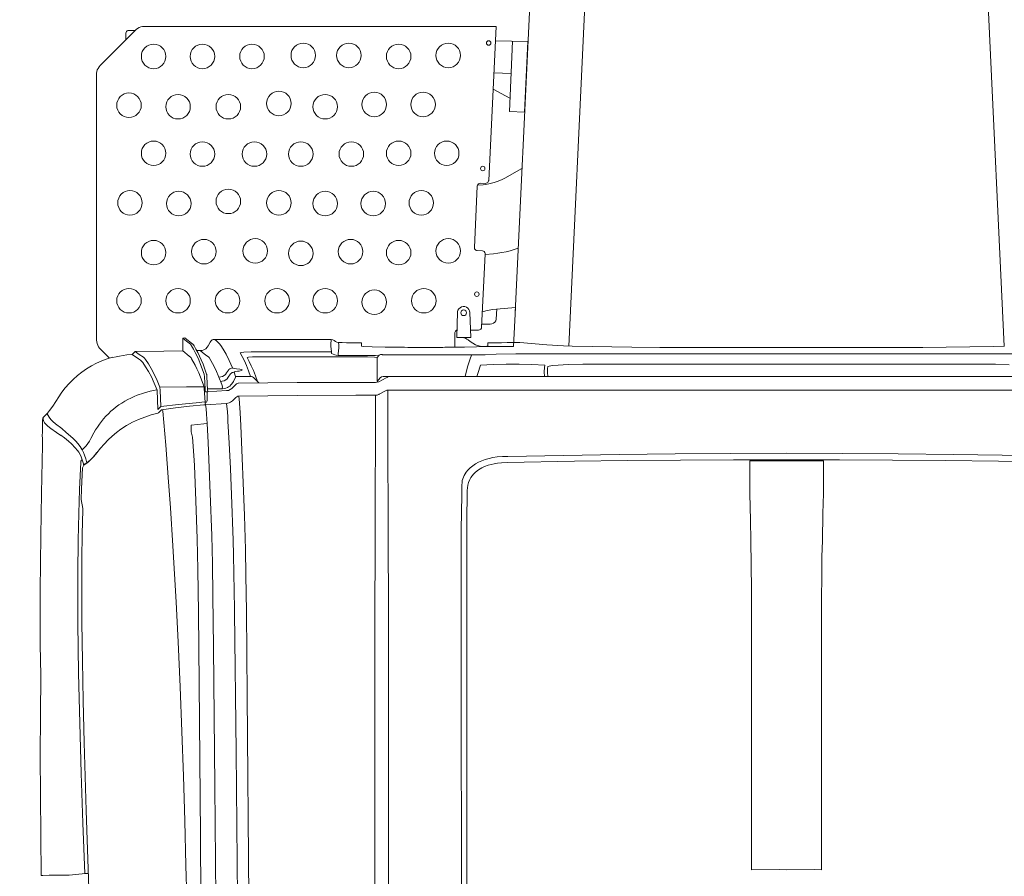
# Model space of a CAD drawing. Header units: millimetres. Extents: x 2204655785 to 2205143108, y 485765510 to 486291538.
# Tile 12 of 156: x 2204912036 to 2204913721, y 486131664 to 486133131. Entities that reach past the tile are written whole.
import ezdxf
from ezdxf.enums import TextEntityAlignment as Align
from ezdxf.lldxf.tags import DXFTag

# ---------------------------------------------------------------- set-up
doc = ezdxf.new("R2010")
doc.units = ezdxf.units.MM
doc.linetypes.add('НЕВИДИМАЯX2', pattern=[19.05, 12.7, -6.35])
for name, color, linetype in [('206ППР Панелевоз', 7, 'Continuous'), ('ППР_Опасная зона от крана', 1, 'Continuous'), ('ППР_Разрез', 5, 'Continuous'), ('ППР_Стрела', 7, 'Continuous')]:
    doc.layers.add(name, color=color, linetype=linetype)
doc.styles.add('ППРк_М1-1', font='GOST_Common Italic.ttf', dxfattribs={"height": 800})
doc.styles.add('ППРк_М1-1кран', font='GOST_Common Italic.ttf', dxfattribs={"width": 0.8, "height": 600})
tags = doc.linetypes.add('опасная зона_Кран', pattern='A,30,-8,4,-8,30,-8,4,-8,30,-8,4,[230,Bbox.shx,S=2.5,R=0,X=0,Y=-10],-6', length=148).pattern_tags.tags
tags[24] = DXFTag(74, 5)

# ---------------------------------------------------------------- blocks, each defined once
blk = doc.blocks.new('*U443')
at = {"layer": 'ППР_Опасная зона от крана', "linetype": 'опасная зона_Кран', "lineweight": 80, "ltscale": 100}
blk.add_arc((23215, 0), 50270, 270, 90, dxfattribs=at)
at = {"layer": 'ППР_Стрела', "linetype": 'НЕВИДИМАЯX2', "lineweight": 50, "ltscale": 100}
blk.add_arc((23215, 0), 38700, 270, 90, dxfattribs=at)
at = {"layer": 'ППР_Стрела', "linetype": 'Continuous', "lineweight": 100}
blk.add_arc((23215, 0), 30700, 270, 90, dxfattribs=at)
at = {"style": 'ППРк_М1-1', "width": 0.8}
for tag, p, height, flags in [('ОПАСНАЯ_ЗОНА', (25480.86, 21929.55), 800, 1), ('ОТЛЕТ_ГРУЗА', (25413.72, 20678.22), 800, 1), ('Кол-во_элементов', (2695.66, -1978.25), 1200, 8)]:
    blk.add_attdef(tag, p, '', height=height, dxfattribs=dict(at, flags=flags))
at = {"style": 'ППРк_М1-1', "width": 0.8, "flags": 8}
blk.add_attdef('МАРКА_КРАНА', text='', height=1200, dxfattribs=at).set_placement((8837.5, 818.17), align=Align.CENTER)
blk.add_attdef('ВЫСОТА', text='', height=1200, dxfattribs=at).set_placement((9134.89, -8454.02), align=Align.MIDDLE_CENTER)
at = {"layer": 'Defpoints', "style": 'ППРк_М1-1', "width": 0.8, "flags": 1}
for tag, p in [('МАКСИМАЛЬНАЯ_ДЛИНА_ГРУЗА', (25470.43, 19233.22)), ('ШИРИНА_ГРУЗА', (25397.01, 17803.51))]:
    blk.add_attdef(tag, p, '', height=800, dxfattribs=at)
at = {"layer": 'ППР_Разрез', "style": 'ППРк_М1-1кран', "width": 0.8, "flags": 8}
for tag, p in [('РАЗРЕЗ2', (-1027.85, 55181.17)), ('РАЗРЕЗ', (-1731.87, -54129.29))]:
    blk.add_attdef(tag, p, '', height=800, dxfattribs=at)
at = {"layer": 'ППР_Стрела', "style": 'ППРк_М1-1кран', "width": 0.8, "flags": 8}
for tag, p in [('ВЫСОТА_КРЮКА_ГОРИЗ', (-19652.89, 21607.87)), ('ГАБАРИТ_СТРЕЛЫ', (-25019.84, 21408.72)), ('ВЫСОТА_КРЮКА_НАКЛ', (-20393.31, 20761.66)), ('ВЫЛЕТ', (-16616.63, 14016.8))]:
    blk.add_attdef(tag, p, '', height=800, rotation=317, dxfattribs=at)
blk = doc.blocks.new('*U53')
at = {"layer": '206ППР Панелевоз', "lineweight": 5}
for p, q in [((9198.7, -678.8), (9198.7, 686.3)), ((9221.8, -678.8), (9221.8, 686.3)), ((9331.9, 290.2), (9335.2, 481.1)), ((9345.8, 481.3), (9343.6, 366.8)), ((9159.7, 429.2), (9159.7, -421.8)), ((9146.5, 376.5), (7814.6, 313.5)), ((9146.9, 357.5), (9146.5, 376.6)), ((9177.5, 361.2), (9178.3, 384.9)), ((9148.6, 237.1), (9146.9, 357.5)), ((9177.2, 334.5), (9177.5, 361.2)), ((9343.6, 366.8), (9342.3, 276)), ((9177.2, -327), (9177.2, 334.5)), ((9330.8, 194.7), (9331.9, 290.2)), ((9342.3, 276), (9341.5, 185.3)), ((9148.8, 187.4), (9148.6, 237.1)), ((9148.7, -213.3), (9148.8, 187.4)), ((9330.1, 99.2), (9330.8, 194.7)), ((9341.5, 185.3), (9341.1, 94.5)), ((9329.9, 3.7), (9330.1, 99.2)), ((9341.1, 94.5), (9341.1, -87)), ((9398.6, 66.7), (9342.7, 66.7)), ((9342.7, 66.7), (9342.7, -59.3)), ((9432.9, 66), (9398.6, 66.7)), ((9479.4, 65.2), (9432.9, 66)), ((9507.3, 64.4), (9479.4, 65.2)), ((9534.8, 64), (9507.3, 64.4)), ((9584.8, 63.8), (9534.8, 64)), ((10031.6, 63.8), (9584.8, 63.8)), ((10043, 63.8), (10031.6, 63.8)), ((10031.6, 63.8), (10031.6, 63.8)), ((10042.9, 51.8), (10043, 63.8)), ((10043, 3.7), (10042.9, 51.8)), ((9330.1, -91.7), (9329.9, 3.7)), ((10042.9, -8.3), (10043, 3.7)), ((10043, -56.3), (10042.9, -8.3)), ((9342.7, -59.3), (9398.6, -59.3)), ((9398.6, -59.3), (9445, -58.2)), ((9445, -58.2), (9479.4, -57.7)), ((9479.4, -57.7), (9520.8, -56.7)), ((9520.8, -56.7), (9563.5, -56.3)), ((9563.5, -56.3), (10043, -56.3)), ((9330.8, -187.2), (9330.1, -91.7)), ((9341.1, -87), (9341.5, -177.8)), ((9341.5, -177.8), (9342.3, -268.5)), ((9331.9, -282.7), (9330.8, -187.2)), ((9148.2, -261), (9148.7, -213.3)), ((9146.7, -363.3), (9148.2, -261)), ((9342.3, -268.5), (9343.6, -359.3)), ((9335.2, -473.7), (9331.9, -282.7)), ((9146.5, -369.1), (7814.6, -306)), ((9177.3, -345), (9177.2, -327)), ((9177.9, -370), (9177.3, -345)), ((9146.1, -378.3), (9146.7, -363.3)), ((9178.8, -387.2), (9177.9, -370)), ((9343.6, -359.3), (9345.8, -473.8)), ((9144.5, -406.9), (9146.1, -378.3)), ((9179.7, -397.2), (9178.8, -387.2)), ((9089.2, -461), (7814.6, -400.6)), ((9180.6, -402.8), (9179.7, -397.2)), ((9181.3, -404.8), (9180.6, -402.8)), ((9140.2, -453.1), (9144.5, -406.9)), ((9179.2, -410.4), (9178, -432.4)), ((9182.8, -410.8), (9179.2, -410.4)), ((9181.6, -405.1), (9181.3, -404.8)), ((9184.8, -405.4), (9181.6, -405.1)), ((9190.4, -411.2), (9182.8, -410.8)), ((9191.5, -405.6), (9184.8, -405.4)), ((9198.7, -410.9), (9190.4, -411.2)), ((9198.7, -405.2), (9191.5, -405.6)), ((9159.7, -421.8), (9159.9, -459.8)), ((9178, -432.4), (9177.4, -454.3)), ((8623.5, -494.9), (8624.9, -439)), ((8624.9, -439), (8745.8, -444.7)), ((8745.8, -444.7), (8744.5, -470.9)), ((8842.1, -449.3), (8858.7, -478.7)), ((9140.2, -474.6), (9140.2, -453.1)), ((9177.4, -454.3), (9177.4, -476.3)), ((8744.5, -470.9), (8624.3, -465.2)), ((8624.3, -465.2), (8624.3, -465.2)), ((8624.3, -465.2), (8624.3, -465.6)), ((8679.7, -467.9), (8678.3, -497.5)), ((8721.6, -470.1), (8706.5, -498.8)), ((8979, -455.8), (8981.2, -462.6)), ((8981.2, -462.6), (8983.2, -469.5)), ((8983.2, -469.5), (8984.8, -476.5)), ((9082.9, -493), (9080.1, -460.6)), ((9080.1, -460.6), (9147.2, -463.8)), ((9147.2, -463.8), (9147.2, -512.5)), ((9159.9, -459.8), (9160.5, -493.3)), ((8858.7, -478.7), (8860.9, -483)), ((8860.9, -483), (8862.9, -487.4)), ((8862.9, -487.4), (8864.7, -491.9)), ((8984.8, -476.5), (8986.3, -483.6)), ((8986.3, -483.6), (8987.4, -490.7)), ((9140.9, -484.1), (9140.2, -474.6)), ((9141, -507.6), (9140.9, -484.1)), ((9177.4, -476.3), (9178, -498.3)), ((9335.5, -482.8), (9335.2, -473.7)), ((9336.3, -491.8), (9335.5, -482.8)), ((9345.8, -473.8), (9346.3, -484.2)), ((9346.3, -484.2), (9347, -491.1)), ((8862.9, -506.2), (8599.1, -493.7)), ((8599.1, -493.7), (8599.1, -1095.9)), ((8864.7, -491.9), (8866.2, -496.6)), ((8866.2, -496.6), (8867.5, -501.3)), ((8867.5, -501.3), (8868.6, -506.1)), ((8987.4, -490.7), (8988.4, -497.8)), ((8988.4, -497.8), (8989.7, -512.2)), ((9100.3, -493.2), (9082.8, -492.3)), ((9083.7, -499.9), (9082.9, -493)), ((9084.8, -505.7), (9083.7, -499.9)), ((9086.2, -511.3), (9084.8, -505.7)), ((9103.1, -494.2), (9100.3, -493.2)), ((9105.5, -495.8), (9103.1, -494.2)), ((9107.3, -498), (9105.5, -495.8)), ((9108.5, -500.7), (9107.3, -498)), ((9108.9, -503.6), (9108.5, -500.7)), ((9108.9, -518), (9108.9, -503.6)), ((9160.5, -493.3), (9161.1, -512.3)), ((9178, -498.3), (9179.2, -520.3)), ((9337.4, -499.2), (9336.3, -491.8)), ((9338.9, -505.7), (9337.4, -499.2)), ((9340.7, -512), (9338.9, -505.7)), ((9347, -491.1), (9347.9, -496.7)), ((9347.9, -496.7), (9349.1, -502.2)), ((9349.1, -502.2), (9350.5, -507)), ((8863.6, -506.3), (8862.9, -506.2)), ((8864.9, -506.9), (8863.6, -506.3)), ((8866.1, -507.8), (8864.9, -506.9)), ((8867.1, -509.1), (8866.1, -507.8)), ((8867.7, -510.4), (8867.1, -509.1)), ((8867.5, -521), (8867.9, -511.8)), ((8867.9, -522.4), (8867.5, -521)), ((8867.9, -511.8), (8867.7, -510.4)), ((8868.6, -523.7), (8867.9, -522.4)), ((8868.6, -506.1), (8869.5, -511)), ((8869.5, -511), (8870.2, -515.8)), ((8870.2, -515.8), (8870.8, -525.3)), ((8983.4, -516.6), (8982.9, -525.7)), ((8983.8, -515.2), (8983.4, -516.6)), ((8984.7, -513.9), (8983.8, -515.2)), ((8985.9, -513), (8984.7, -513.9)), ((8987.3, -512.5), (8985.9, -513)), ((8988.8, -512.3), (8987.3, -512.5)), ((9113.9, -518.3), (8988.8, -512.3)), ((8989.7, -512.2), (8989.7, -512.4)), ((9087.9, -516.9), (9086.2, -511.3)), ((9114.6, -518.3), (9113.9, -518.3)), ((9116, -518.8), (9114.6, -518.3)), ((9117.2, -519.6), (9116, -518.8)), ((9118.1, -520.7), (9117.2, -519.6)), ((9118.7, -522.1), (9118.1, -520.7)), ((9118.9, -523.5), (9118.7, -522.1)), ((9146.4, -507.6), (9141, -507.6)), ((9146.9, -518), (9145.8, -523.4)), ((9146.5, -507.8), (9146.4, -507.6)), ((9146.8, -509.3), (9146.5, -507.8)), ((9147.2, -515), (9146.8, -509.3)), ((9147.2, -512.5), (9146.9, -518)), ((9147.7, -527.3), (9147.2, -515)), ((9161.1, -512.3), (9161.4, -519.3)), ((9161.4, -519.3), (9161.4, -688)), ((9179.2, -520.3), (9193.2, -524.9)), ((9342.8, -517.9), (9340.7, -512)), ((9345.4, -523.6), (9342.8, -517.9)), ((9350.5, -507), (9352.7, -513.2)), ((9352.7, -513.2), (9355.1, -518.2)), ((9355.1, -518.2), (9358.4, -523.8)), ((8869.7, -524.7), (8868.6, -523.7)), ((8871, -525.4), (8869.7, -524.7)), ((8872.5, -525.7), (8871, -525.4)), ((8977.4, -530.7), (8872.5, -525.7)), ((8978.1, -530.7), (8977.4, -530.7)), ((8979.6, -530.3), (8978.1, -530.7)), ((8980.9, -529.6), (8979.6, -530.3)), ((8981.9, -528.5), (8980.9, -529.6)), ((8982.6, -527.2), (8981.9, -528.5)), ((8982.9, -525.7), (8982.6, -527.2)), ((9086.1, -539.1), (9083.6, -540.3)), ((9088.9, -538.6), (9086.1, -539.1)), ((9131.5, -537.1), (9088.9, -538.6)), ((9118.9, -537.4), (9118.9, -523.5)), ((9131.5, -561), (9131.5, -537.1)), ((9131.5, -537.1), (9131.5, -537.1)), ((9138.5, -538.2), (9135.9, -541.4)), ((9141.6, -533.6), (9138.5, -538.2)), ((9144, -528.7), (9141.6, -533.6)), ((9145.8, -523.4), (9144, -528.7)), ((9148, -547.8), (9147.7, -527.3)), ((9161.9, -535.5), (9161.4, -535.5)), ((9168, -537.7), (9161.9, -535.5)), ((9182, -542.3), (9168, -537.7)), ((9193.2, -524.9), (9198.7, -526.6)), ((9348.2, -528.8), (9345.4, -523.6)), ((9351.4, -533.6), (9348.2, -528.8)), ((9354.9, -537.9), (9351.4, -533.6)), ((9358.6, -541.8), (9354.9, -537.9)), ((9358.4, -523.8), (9362.2, -528.7)), ((9362.2, -528.7), (9365.9, -532.4)), ((9365.9, -532.4), (9368.5, -534.6)), ((9368.5, -534.6), (9371.7, -536.8)), ((9371.7, -536.8), (9375.1, -538.7)), ((9375.1, -538.7), (9380.1, -540.8)), ((9078.9, -547.2), (9078.8, -550)), ((9078.8, -550), (9079.4, -552.7)), ((9079.8, -544.5), (9078.9, -547.2)), ((9079.4, -552.7), (9080.7, -555.2)), ((9081.4, -542.1), (9079.8, -544.5)), ((9080.7, -555.2), (9082.7, -557.3)), ((9083.6, -540.3), (9081.4, -542.1)), ((9131.7, -551.4), (9131.5, -554.2)), ((9132.2, -548.7), (9131.7, -551.4)), ((9133.1, -546.1), (9132.2, -548.7)), ((9134.3, -543.6), (9133.1, -546.1)), ((9135.9, -541.4), (9134.3, -543.6)), ((9148.1, -581), (9148, -547.8)), ((9198.3, -546.8), (9182, -542.3)), ((9198.3, -575.7), (9198.3, -546.8)), ((9362.5, -545), (9358.6, -541.8)), ((9365.2, -546.8), (9362.5, -545)), ((9367.9, -548.3), (9365.2, -546.8)), ((9370.7, -549.6), (9367.9, -548.3)), ((9373.6, -550.6), (9370.7, -549.6)), ((9376.5, -551.4), (9373.6, -550.6)), ((9379.4, -551.9), (9376.5, -551.4)), ((9385.3, -552.4), (9379.4, -551.9)), ((9380.1, -540.8), (9384.5, -542)), ((9384.5, -542), (9388.9, -542.8)), ((9403.6, -552.5), (9385.3, -552.4)), ((9388.9, -542.8), (9393.9, -543.1)), ((9393.9, -543.1), (9448.9, -543.7)), ((9429.2, -553), (9403.6, -552.5)), ((9462.9, -553.3), (9429.2, -553)), ((9448.9, -543.7), (9562.8, -543.9)), ((9590.5, -553.4), (9462.9, -553.3)), ((9562.8, -543.9), (9681.4, -543.7)), ((9657.6, -553.2), (9590.5, -553.4)), ((9724, -553.1), (9657.6, -553.2)), ((9681.4, -543.7), (10124, -543.7)), ((10169.1, -553), (9724, -553.1)), ((9082.7, -557.3), (9085.1, -558.8)), ((9085.1, -558.8), (9087.8, -559.5)), ((9087.8, -559.5), (9131.5, -561)), ((9119.3, -561.2), (9119.1, -560.6)), ((9119.9, -562.2), (9119.3, -561.2)), ((9120.7, -563.1), (9119.9, -562.2)), ((9121.8, -563.8), (9120.7, -563.1)), ((9122.9, -564.2), (9121.8, -563.8)), ((9124.1, -564.3), (9122.9, -564.2)), ((9148.1, -564.3), (9124.1, -564.3)), ((9148.4, -581), (9148.1, -581)), ((9148.5, -581.6), (9148.4, -581)), ((9148.7, -585), (9148.5, -581.6)), ((9148.8, -594.8), (9148.7, -585)), ((9198.7, -576.2), (9198.3, -575.7)), ((9148.7, -644.9), (9148.8, -594.8)), ((9148, -683.4), (9148.1, -650.6)), ((9148.1, -650.6), (9148.4, -650.6)), ((9148.4, -650.6), (9148.7, -644.9)), ((9198.3, -655.9), (9198.7, -655.4)), ((9198.3, -685.8), (9198.3, -655.9)), ((9147.6, -705.9), (9148, -683.4)), ((9161.4, -688), (9160.6, -688.6)), ((9160.6, -688.6), (9161, -691.2)), ((9161, -691.2), (9162.2, -693.5)), ((9198.4, -687.1), (9198.3, -685.8)), ((9199.2, -689.6), (9198.4, -687.1)), ((9199.8, -678.8), (9198.7, -678.8)), ((9200.7, -691.8), (9199.2, -689.6)), ((9200, -680.1), (9199.8, -678.8)), ((9200.6, -681.8), (9200, -680.1)), ((9207.5, -694.6), (9200.6, -681.8)), ((9221.9, -680.1), (9221.8, -678.8)), ((9221.8, -678.8), (9221.8, -678.8)), ((9221.8, -678.8), (9222, -680.5)), ((9247.8, -678.8), (9221.8, -678.8)), ((9221.8, -678.8), (9221.8, -678.8)), ((9222.5, -681.8), (9221.9, -680.1)), ((9222, -680.5), (9222.5, -681.8)), ((9229, -693.7), (9222.5, -681.8)), ((9222.5, -681.8), (9229, -693.7)), ((9329.4, -678.8), (9247.8, -678.8)), ((9433, -678.3), (9329.4, -678.8)), ((9488.8, -678.3), (9433, -678.3)), ((9582.1, -678), (9488.8, -678.3)), ((9662.4, -678), (9582.1, -678)), ((9977, -678), (9662.4, -678)), ((10833.4, -677.8), (9977, -678)), ((9147, -720), (9147.6, -705.9)), ((9162.2, -693.5), (9165.9, -697.3)), ((9162.4, -712.8), (9162.7, -699.8)), ((9162.7, -699.8), (9163, -694.9)), ((9163, -694.9), (9163.1, -694.5)), ((9165.2, -701.8), (9164.8, -713.6)), ((9165.7, -697.6), (9165.2, -701.8)), ((9165.9, -697.3), (9165.7, -697.6)), ((9165.9, -697.3), (9206.5, -697.3)), ((9207.1, -697.3), (9200.7, -691.8)), ((9206.5, -697.3), (9207.1, -697.3)), ((9208.4, -697.2), (9207.5, -694.6)), ((9208.7, -700), (9208.4, -697.2)), ((9208.7, -733.5), (9208.7, -700)), ((9229.5, -694.6), (9229, -693.7)), ((9229, -693.7), (9229.1, -693.7)), ((9229.1, -693.7), (9229, -693.7)), ((9229, -693.7), (9229.1, -693.7)), ((9229.1, -693.7), (9230.1, -696.3)), ((9230.3, -697.2), (9229.5, -694.6)), ((9230.1, -696.3), (9230.6, -699.1)), ((9230.6, -700), (9230.3, -697.2)), ((9230.6, -699.1), (9230.6, -700)), ((9230.6, -700), (9298, -699.8)), ((9230.6, -733.5), (9230.6, -700)), ((9298, -699.8), (9409.7, -700.4)), ((9409.7, -700.4), (9459.6, -700.8)), ((9459.6, -700.8), (9508.6, -700.7)), ((9508.6, -700.7), (9587.5, -701.2)), ((9587.5, -701.2), (9979.1, -700.9)), ((9979.1, -700.9), (10542, -701.3)), ((9140.9, -725.4), (9141, -724)), ((9141, -724), (9146.4, -724)), ((9146.4, -724), (9146.5, -723.8)), ((9146.5, -723.8), (9147, -720)), ((9162.4, -764.1), (9162.4, -712.8)), ((9164.8, -713.6), (9164.7, -720.8)), ((9164.7, -720.8), (9164.7, -896.4)), ((9140.8, -749.7), (9140.9, -725.4)), ((9209, -834), (9208.7, -733.5)), ((9231, -834), (9230.6, -733.5)), ((9140.2, -757), (9140.8, -749.7)), ((9140.2, -763.6), (9140.2, -757)), ((9135.1, -775.7), (9135.5, -773.1)), ((9135.5, -773.1), (9136.7, -770.7)), ((9136.7, -770.7), (9138.6, -768.5)), ((9138.6, -768.5), (9139.8, -766.2)), ((9139.8, -766.2), (9140.2, -763.6)), ((9144.1, -763), (9140.2, -763.6)), ((9149.6, -762.9), (9144.1, -763)), ((9146.3, -776.3), (9156.1, -775.1)), ((9154.4, -763.2), (9149.6, -762.9)), ((9159.6, -764.1), (9154.4, -763.2)), ((9156.1, -775.1), (9158.9, -775.1)), ((9156.1, -775.1), (9156.1, -896.6)), ((9158.9, -775.1), (9161.3, -769.9)), ((9162.4, -764.1), (9159.6, -764.1)), ((9159.6, -764.1), (9159.6, -764.1)), ((9161.3, -769.9), (9162.1, -767.1)), ((9162.1, -767.1), (9162.4, -764.1)), ((9135.1, -775.7), (9137.6, -776.2)), ((9135.1, -975.7), (9135.1, -775.7)), ((9137.6, -776.2), (9141.2, -776.4)), ((9141.2, -776.4), (9146.3, -776.3)), ((9209.9, -934.5), (9209, -834)), ((9231.9, -934.5), (9231, -834)), ((9156.1, -896.6), (9156.3, -912.7)), ((9164.7, -896.4), (9165, -910.4)), ((9180.2, -912.7), (9188.4, -909.2)), ((9188.4, -909.2), (9197.4, -905.7)), ((9197.4, -905.7), (9207.2, -902.1)), ((9199, -910.6), (9200, -909)), ((9200, -909), (9200.6, -908.3)), ((9200.6, -908.3), (9207.2, -902.1)), ((9200.6, -908.3), (9200.6, -908.3)), ((9207.2, -902.1), (9208.7, -900.5)), ((9208.7, -900.5), (9209.5, -899.2)), ((9156.3, -912.7), (9156.9, -925.2)), ((9156.9, -925.2), (9157.4, -930.1)), ((9164.5, -928.1), (9171.8, -924.6)), ((9165, -910.4), (9165.5, -917.5)), ((9165.5, -917.5), (9165.8, -919.6)), ((9165.8, -919.6), (9166, -919.8)), ((9166, -919.8), (9172.7, -916.3)), ((9166, -919.8), (9166, -919.8)), ((9171.8, -924.6), (9179.9, -921.1)), ((9172.7, -916.3), (9180.2, -912.7)), ((9179.9, -921.1), (9188.7, -917.6)), ((9188.7, -917.6), (9198.3, -914.1)), ((9198.3, -914.1), (9198.5, -912.3)), ((9198.3, -914.1), (9198.3, -939.5)), ((9198.5, -912.3), (9199, -910.6)), ((9436.5, -924.6), (9282.4, -930.5)), ((9494.5, -922.8), (9436.5, -924.6)), ((9538.5, -921.8), (9494.5, -922.8)), ((9600.9, -921.1), (9538.5, -921.8)), ((9744.7, -919.7), (9600.9, -921.1)), ((9600.9, -921.1), (9600.9, -921.1)), ((10103.9, -916.7), (9744.7, -919.7)), ((9157.4, -930.1), (9157.7, -931.3)), ((9157.7, -931.3), (9157.8, -931.5)), ((9157.8, -931.5), (9157.9, -931.5)), ((9157.9, -931.5), (9164.5, -928.1)), ((9184.1, -944.5), (9184.8, -942.2)), ((9184.8, -942.2), (9185.3, -937.9)), ((9185.3, -937.9), (9186.1, -932.1)), ((9186.1, -932.1), (9186.5, -930.1)), ((9186.5, -930.1), (9187, -928.9)), ((9187, -928.9), (9187.4, -928.4)), ((9187.4, -928.4), (9187.9, -928.5)), ((9187.9, -928.5), (9188.3, -929.4)), ((9188.3, -929.4), (9189.2, -933.4)), ((9189.2, -933.4), (9189.6, -936.3)), ((9189.6, -936.3), (9189.6, -936.3)), ((9189.6, -936.3), (9190.2, -940.1)), ((9190.2, -940.1), (9190.6, -941.3)), ((9190.6, -941.3), (9190.9, -941.9)), ((9190.9, -941.9), (9191.3, -942.1)), ((9198.3, -939.5), (9191.2, -942.1)), ((9191.3, -942.1), (9191.4, -943.7)), ((9191.4, -943.7), (9191.9, -945.3)), ((9199.6, -939.5), (9198.3, -939.5)), ((9207, -943.4), (9199.6, -939.5)), ((9211.1, -946), (9207, -943.4)), ((9210, -935.2), (9209.9, -934.5)), ((9210.3, -936.6), (9210, -935.2)), ((9211, -937.9), (9210.3, -936.6)), ((9211.9, -939), (9211, -937.9)), ((9217.9, -944.7), (9211.9, -939)), ((9211.9, -939), (9211.9, -939)), ((9232.8, -934.3), (9231.9, -934.5)), ((9232.4, -935.6), (9232.4, -934.6)), ((9233.1, -937.4), (9232.4, -935.6)), ((9236.6, -933.6), (9232.8, -934.3)), ((9234.2, -938.9), (9233.1, -937.4)), ((9240, -944.7), (9234.2, -938.9)), ((9234.2, -938.9), (9234.2, -938.9)), ((9243.9, -932.8), (9236.6, -933.6)), ((9260.5, -931.5), (9243.9, -932.8)), ((9282.4, -930.5), (9260.5, -931.5)), ((9400.9, -946.3), (9478.5, -943.6)), ((9478.5, -943.6), (9504.3, -943)), ((9504.3, -943), (9596.7, -941.5)), ((9596.7, -941.5), (9601.9, -941.4)), ((9601.9, -941.4), (9840.4, -938.7)), ((9601.9, -941.4), (9601.9, -941.4)), ((9840.4, -938.7), (10138.6, -935.9)), ((9154.6, -958.9), (9147.3, -963.6)), ((9160.4, -955.6), (9154.6, -958.9)), ((9171.3, -950.3), (9160.4, -955.6)), ((9183.8, -944.9), (9171.3, -950.3)), ((9183.8, -944.9), (9184.1, -944.5)), ((9184, -946.6), (9183.8, -944.9)), ((9184.5, -948.2), (9184, -946.6)), ((9185.3, -949.6), (9184.5, -948.2)), ((9186.3, -950.9), (9185.3, -949.6)), ((9187.6, -952), (9186.3, -950.9)), ((9192.4, -955), (9187.6, -952)), ((9191.9, -945.3), (9192.7, -946.8)), ((9194.8, -957), (9192.4, -955)), ((9192.7, -946.8), (9193.8, -948.1)), ((9193.8, -948.1), (9199.8, -952.2)), ((9196.8, -959.4), (9194.8, -957)), ((9198.3, -962.1), (9196.8, -959.4)), ((9199.8, -952.2), (9202.3, -954.1)), ((9202.3, -954.1), (9204.3, -956.5)), ((9204.3, -956.5), (9205.8, -959.3)), ((9205.8, -959.3), (9206.7, -962.3)), ((9213, -947.7), (9211.1, -946)), ((9214.8, -949.7), (9213, -947.7)), ((9216.2, -951.5), (9214.8, -949.7)), ((9217.4, -953.7), (9216.2, -951.5)), ((9218.4, -956.2), (9217.4, -953.7)), ((9219, -945.9), (9217.8, -944.7)), ((9217.8, -944.7), (9217.9, -944.7)), ((9219.1, -959), (9218.4, -956.2)), ((9220.9, -948.6), (9219, -945.9)), ((9219.4, -962.1), (9219.1, -959)), ((9222.2, -951.7), (9220.9, -948.6)), ((9222.7, -955), (9222.2, -951.7)), ((9225, -988.5), (9222.7, -955)), ((9241.5, -946.5), (9240, -944.7)), ((9240, -944.7), (9240, -944.7)), ((9242.7, -948.4), (9241.5, -946.5)), ((9243.7, -950.5), (9242.7, -948.4)), ((9244.3, -952.7), (9243.7, -950.5)), ((9244.7, -955), (9244.3, -952.7)), ((9244.7, -955), (9258.8, -953.5)), ((9246.9, -991.1), (9244.7, -955)), ((9258.8, -953.5), (9267.7, -952.9)), ((9267.7, -952.9), (9275.2, -952.6)), ((9275.2, -952.6), (9312.4, -950.4)), ((9312.4, -950.4), (9356.3, -948.2)), ((9356.3, -948.2), (9400.9, -946.3)), ((9136.9, -973), (9135.1, -975.7)), ((9135.3, -977.7), (9135.1, -975.7)), ((9135.9, -979.4), (9135.3, -977.7)), ((9139.7, -969.7), (9136.9, -973)), ((9143, -966.7), (9139.7, -969.7)), ((9147.3, -963.6), (9143, -966.7)), ((9176.3, -978.9), (9187.1, -973.6)), ((9187.1, -973.6), (9199.6, -968.3)), ((9199.3, -965.1), (9198.3, -962.1)), ((9199.6, -968.3), (9199.3, -965.1)), ((9199.6, -968.3), (9212.4, -963.4)), ((9206.7, -962.3), (9207, -965.4)), ((9212.4, -963.4), (9216.2, -962.1)), ((9216.2, -962.1), (9216.9, -962.1)), ((9216.9, -962.1), (9218.5, -962.5)), ((9218.5, -962.5), (9219.2, -962.5)), ((9219.2, -962.5), (9219.4, -962.1)), ((9219.4, -987.6), (9219.4, -962.1)), ((9661.8, -977.4), (9574, -978.4)), ((9900, -975.2), (9661.8, -977.4)), ((10225.6, -972.6), (9900, -975.2)), ((9137, -981.1), (9135.9, -979.4)), ((9138.2, -982.2), (9137, -981.1)), ((9139.5, -983.1), (9138.2, -982.2)), ((9145.7, -986.4), (9139.5, -983.1)), ((9148.5, -988.3), (9145.7, -986.4)), ((9150.9, -990.8), (9148.5, -988.3)), ((9152.6, -993.7), (9150.9, -990.8)), ((9153.7, -996.9), (9152.6, -993.7)), ((9154.1, -1000.3), (9159.8, -993.3)), ((9159.8, -993.3), (9163.1, -988.7)), ((9163.1, -988.7), (9165, -985.9)), ((9165, -985.9), (9166.1, -984.7)), ((9166.1, -984.7), (9176.3, -978.9)), ((9194.2, -989.2), (9177.6, -995.3)), ((9177.7, -999.5), (9194.2, -993.4)), ((9195.1, -989), (9194.2, -989.2)), ((9194.2, -993.4), (9199.3, -992.9)), ((9199.3, -988.7), (9195.1, -989)), ((9221.5, -987.4), (9199.3, -988.7)), ((9199.3, -992.9), (9219.6, -991.8)), ((9216.2, -993.5), (9199.6, -999.6)), ((9216.3, -1023.5), (9216.2, -992)), ((9216.3, -993.4), (9216.2, -993.5)), ((9216.2, -993.5), (9216.2, -993.5)), ((9218.7, -993.2), (9216.3, -993.4)), ((9243.2, -991.9), (9218.7, -993.2)), ((9219.6, -991.8), (9222.8, -991.5)), ((9224.4, -986.9), (9221.5, -987.4)), ((9222.8, -991.5), (9224.5, -991)), ((9224.5, -987.7), (9224.4, -986.9)), ((9224.5, -991), (9224.5, -987.7)), ((9240.2, -988.5), (9225, -988.5)), ((9241.3, -988.7), (9240.2, -988.5)), ((9240.2, -988.5), (9240.2, -988.5)), ((9242.2, -989.4), (9241.3, -988.7)), ((9243.7, -1007.1), (9242.1, -992)), ((9242.7, -990.4), (9242.2, -989.4)), ((9242.8, -991.8), (9242.7, -990.4)), ((9247.2, -991), (9242.8, -991.8)), ((9243.7, -991.8), (9246.8, -991)), ((9246.8, -991), (9247, -993.5)), ((9247, -993.5), (9247.2, -994.1)), ((9253.1, -990.2), (9247.2, -991)), ((9247.2, -994.1), (9249.5, -1018.3)), ((9263.2, -989.2), (9253.1, -990.2)), ((9278.7, -988.2), (9263.2, -989.2)), ((9311.7, -986.6), (9278.7, -988.2)), ((9279.3, -993.7), (9278.7, -988.2)), ((9281.9, -1015.6), (9279.3, -993.7)), ((9398.7, -983.1), (9311.7, -986.6)), ((9470.7, -980.5), (9398.7, -983.1)), ((9518.9, -979.3), (9470.7, -980.5)), ((9574, -978.4), (9518.9, -979.3)), ((9146.2, -1010.6), (9144.5, -1011.7)), ((9151.5, -1007.5), (9146.2, -1010.6)), ((9157.1, -1004.5), (9151.5, -1007.5)), ((9151.5, -1011.7), (9157.1, -1008.7)), ((9154.1, -1000.3), (9153.7, -996.9)), ((9154.1, -1006.1), (9154.1, -1000.3)), ((9163.4, -1001.4), (9157.1, -1004.5)), ((9157.1, -1008.7), (9163.4, -1005.6)), ((9170.2, -998.4), (9163.4, -1001.4)), ((9163.4, -1005.6), (9170.2, -1002.6)), ((9179.1, -1008.7), (9168.3, -1014.8)), ((9177.6, -995.3), (9170.2, -998.4)), ((9170.2, -1002.6), (9177.7, -999.5)), ((9185.4, -1005.7), (9179.1, -1008.7)), ((9192.2, -1002.6), (9185.4, -1005.7)), ((9199.6, -999.6), (9192.2, -1002.6)), ((9246.7, -1037.4), (9243.7, -1007.1)), ((9333.9, -1010.9), (9302.1, -1013.3)), ((9350.7, -1010), (9333.9, -1010.9)), ((9411.4, -1007.6), (9350.7, -1010)), ((9476.3, -1005.5), (9411.4, -1007.6)), ((9528.8, -1004.3), (9476.3, -1005.5)), ((9602.6, -1003.2), (9528.8, -1004.3)), ((9724.4, -1001.9), (9602.6, -1003.2)), ((9983.8, -999.7), (9724.4, -1001.9)), ((10319.1, -997.2), (9983.8, -999.7)), ((9141.2, -1015.1), (9132.1, -1026.5)), ((9132.1, -1026.5), (9132.6, -1030.1)), ((9132.6, -1030.1), (9137.9, -1023.5)), ((9137.9, -1023.5), (9141.3, -1019.2)), ((9143.2, -1012.9), (9141.2, -1015.1)), ((9141.3, -1019.2), (9143.3, -1017)), ((9144.5, -1011.7), (9143.2, -1012.9)), ((9143.3, -1017), (9144.6, -1015.9)), ((9144.6, -1015.9), (9146.2, -1014.8)), ((9146.2, -1014.8), (9151.5, -1011.7)), ((9163.4, -1019.2), (9154.6, -1030.1)), ((9165.3, -1017), (9163.4, -1019.2)), ((9166.6, -1015.9), (9165.3, -1017)), ((9168.3, -1014.8), (9166.6, -1015.9)), ((9168.3, -1014.8), (9168.3, -1014.8)), ((9217, -1069.2), (9216.3, -1023.5)), ((9249.5, -1018.3), (9252.3, -1042.5)), ((9293.4, -1015.6), (9281.9, -1015.6)), ((9302.1, -1013.3), (9293.4, -1015.6)), ((9959.2, -1026.7), (9882.7, -1029)), ((10035.7, -1024.6), (9959.2, -1026.7)), ((10127, -1022.3), (10035.7, -1024.6)), ((9154.6, -1030.1), (9132.6, -1030.1)), ((9154.9, -1062.7), (9154.6, -1030.1)), ((9249.9, -1067.7), (9246.7, -1037.4)), ((9252.3, -1042.5), (9255.5, -1066.6)), ((9585, -1041.4), (9488.2, -1046.9)), ((9653.1, -1037.9), (9585, -1041.4)), ((9729.6, -1034.6), (9653.1, -1037.9)), ((9806.2, -1031.6), (9729.6, -1034.6)), ((9882.7, -1029), (9806.2, -1031.6)), ((9316.1, -1059.2), (9257.8, -1064.4)), ((9379.1, -1054.2), (9316.1, -1059.2)), ((9423.5, -1051.1), (9379.1, -1054.2)), ((9488.2, -1046.9), (9423.5, -1051.1)), ((9155.7, -1111.5), (9154.9, -1062.7)), ((9194.6, -1079), (9205.2, -1074.1)), ((9199.2, -1083.8), (9209.9, -1078.9)), ((9205.2, -1074.1), (9217, -1069.2)), ((9209.9, -1078.9), (9221.9, -1073.9)), ((9217.4, -1069.2), (9217, -1069.2)), ((9221.6, -1068.8), (9217.4, -1069.2)), ((9221.3, -1074.2), (9223.8, -1085.6)), ((9249.9, -1067.7), (9221.6, -1068.8)), ((9221.9, -1073.9), (9255.2, -1072.6)), ((9221.9, -1073.9), (9221.9, -1073.9)), ((9255.2, -1072.6), (9249.9, -1067.7)), ((9257.8, -1064.4), (9255.4, -1064.6)), ((9255.5, -1066.6), (9260.7, -1071.4)), ((9260.7, -1071.4), (9261.3, -1072.7)), ((9261.3, -1072.7), (9264.4, -1084.1)), ((9165.5, -1097.3), (9167.1, -1095.5)), ((9167.1, -1095.5), (9169.3, -1093.7)), ((9169.3, -1093.7), (9176.6, -1088.8)), ((9174.5, -1098.6), (9181.8, -1093.7)), ((9176.6, -1088.8), (9185, -1083.9)), ((9181.8, -1093.7), (9189.9, -1088.7)), ((9185, -1083.9), (9194.6, -1079)), ((9189.9, -1088.7), (9199.2, -1083.8)), ((9223.8, -1085.6), (9226.9, -1097)), ((9264.4, -1084.1), (9267.9, -1095)), ((9267.9, -1095), (9272, -1105.7)), ((8599.1, -1095.9), (8599.1, -1095.9)), ((8599.1, -1095.9), (8599.3, -1098.9)), ((8599.3, -1098.9), (8599.9, -1101.8)), ((8599.9, -1101.8), (8601, -1104.6)), ((8601, -1104.6), (8602.4, -1107.3)), ((8602.4, -1107.3), (8604.2, -1109.7)), ((8604.2, -1109.7), (8605.2, -1110.8)), ((8605.2, -1110.8), (8666, -1171.5)), ((8605.9, -1111.4), (8605.9, -1122.3)), ((9155.7, -1111.5), (9160.6, -1104.4)), ((9160.6, -1116.6), (9155.7, -1111.5)), ((9160.6, -1104.4), (9165.5, -1097.3)), ((9160.6, -1116.6), (9168, -1105.8)), ((9168, -1105.8), (9170.6, -1102.2)), ((9170.6, -1102.2), (9172.3, -1100.4)), ((9172.3, -1100.4), (9174.5, -1098.6)), ((9226.9, -1097), (9230.7, -1108.1)), ((9230.7, -1108.1), (9232.9, -1113.5)), ((9272, -1105.7), (9276.8, -1116.1)), ((8605.9, -1122.3), (8606.1, -1123.8)), ((8606.1, -1123.8), (8606.7, -1125.2)), ((8606.7, -1125.2), (8607.7, -1126.3)), ((8607.7, -1126.3), (8609, -1127.1)), ((8609, -1127.1), (8610.4, -1127.5)), ((8610.4, -1127.5), (8622.1, -1127.6)), ((9160.6, -1117.2), (9160.6, -1116.6)), ((9161.5, -1125.9), (9160.6, -1117.2)), ((9162.3, -1132), (9161.5, -1125.9)), ((9232.9, -1113.5), (9235.3, -1118.9)), ((9235.3, -1118.9), (9238, -1124.2)), ((9238, -1124.2), (9240.8, -1129.3)), ((9240.8, -1129.3), (9243.9, -1134.4)), ((9276.8, -1116.1), (9282.4, -1126.2)), ((9282.4, -1126.2), (9288.6, -1135.8)), ((9163.4, -1138.1), (9162.3, -1132)), ((9164.7, -1144.2), (9163.4, -1138.1)), ((9166.2, -1150.2), (9164.7, -1144.2)), ((9243.9, -1134.4), (9247.1, -1139.3)), ((9247.1, -1139.3), (9250.6, -1144.1)), ((9250.6, -1144.1), (9254.3, -1148.7)), ((9288.6, -1135.8), (9294.3, -1143.6)), ((9294.3, -1143.6), (9300.5, -1151)), ((9150.9, -1171.5), (9167.1, -1155.2)), ((9165.6, -1150.3), (9166.2, -1150.2)), ((9168.5, -1159.6), (9165.6, -1150.3)), ((9171.9, -1168.8), (9168.5, -1159.6)), ((9254.3, -1148.7), (9258.1, -1153.2)), ((9258.1, -1153.2), (9262.2, -1157.4)), ((9262.2, -1157.4), (9266.4, -1161.6)), ((9266.4, -1161.6), (9270.8, -1165.5)), ((9300.5, -1151), (9307.1, -1158)), ((9307.1, -1158), (9314.1, -1164.7)), ((8666, -1171.5), (8668.3, -1173.4)), ((8668.3, -1173.4), (8670.8, -1175)), ((8670.8, -1175), (8673.5, -1176.3)), ((8673.5, -1176.3), (8676.4, -1177.1)), ((8676.4, -1177.1), (8679.3, -1177.5)), ((8679.3, -1177.5), (8680.8, -1177.6)), ((8680.8, -1177.6), (9136, -1177.6)), ((9136, -1177.6), (9139, -1177.4)), ((9139, -1177.4), (9141.9, -1176.7)), ((9141.9, -1176.7), (9144.7, -1175.7)), ((9144.7, -1175.7), (9147.4, -1174.3)), ((9147.4, -1174.3), (9149.8, -1172.5)), ((9149.8, -1172.5), (9150.9, -1171.5)), ((9175.9, -1177.7), (9171.9, -1168.8)), ((9180.4, -1186.4), (9175.9, -1177.7)), ((9270.8, -1165.5), (9275.4, -1169.2)), ((9275.4, -1169.2), (9280.1, -1172.8)), ((9280.1, -1172.8), (9285, -1176.2)), ((9285, -1176.2), (9290, -1179.3)), ((9290, -1179.3), (9295.1, -1182.3)), ((9314.1, -1164.7), (9321.4, -1171)), ((9321.4, -1171), (9329, -1176.9)), ((9328.6, -1177), (9333.7, -1181)), ((9329, -1176.9), (9329, -1176.9)), ((9329, -1176.9), (9335.4, -1182.1)), ((9185.5, -1194.7), (9180.4, -1186.4)), ((9191, -1202.8), (9185.5, -1194.7)), ((9295.1, -1182.3), (9304.7, -1187.4)), ((9304.7, -1187.4), (9309, -1189.8)), ((9309, -1189.8), (9313.1, -1192.5)), ((9313.1, -1192.5), (9317, -1195.4)), ((9317, -1195.4), (9320.7, -1198.7)), ((9339.5, -1196.2), (9333.3, -1198.2)), ((9333.7, -1181), (9337.3, -1184.2)), ((9335.4, -1182.1), (9338.5, -1184.9)), ((9337.3, -1184.2), (9341.6, -1188.7)), ((9338.5, -1184.9), (9341.4, -1187.9)), ((9346.2, -1194.4), (9339.5, -1196.2)), ((9341.4, -1187.9), (9344.1, -1191)), ((9341.6, -1188.7), (9345.6, -1193.5)), ((9344.1, -1191), (9346.6, -1194.3)), ((9345.6, -1193.5), (9346.2, -1194.4)), ((9350, -1199.7), (9346.2, -1194.4)), ((9346.6, -1194.3), (9346.6, -1194.3)), ((9346.6, -1194.3), (9350.4, -1199.6)), ((9825.4, -1198.8), (9941.9, -1195.2)), ((9941.9, -1195.2), (10164.6, -1187.5)), ((10049.5, -1196.7), (10049.4, -1191.5)), ((10049.7, -1196.7), (10049.5, -1196.7)), ((10049.5, -1197.8), (10049.5, -1196.7)), ((10052.2, -1224.3), (10049.7, -1196.7)), ((9197, -1210.5), (9191, -1202.8)), ((9203.5, -1217.8), (9197, -1210.5)), ((9309.2, -1213.2), (9304.3, -1218.2)), ((9313.3, -1209.6), (9309.2, -1213.2)), ((9318.6, -1205.7), (9313.3, -1209.6)), ((9323.9, -1202.5), (9318.6, -1205.7)), ((9320.4, -1214.1), (9325, -1210.2)), ((9320.7, -1198.7), (9323.9, -1202.5)), ((9328.5, -1200.1), (9323.9, -1202.5)), ((9325, -1210.2), (9327.9, -1208.1)), ((9327.9, -1208.1), (9331.9, -1205.9)), ((9333.3, -1198.2), (9328.5, -1200.1)), ((9331.9, -1205.9), (9336, -1204.1)), ((9336, -1204.1), (9341, -1202.3)), ((9341, -1202.3), (9348, -1200.2)), ((9341, -1202.3), (9342, -1203.5)), ((9342, -1203.5), (9343.4, -1204.3)), ((9343.4, -1204.3), (9344.9, -1204.6)), ((9344.9, -1204.6), (9391.7, -1206.6)), ((9348, -1200.2), (9350, -1199.7)), ((9350.4, -1199.6), (9354.7, -1201.8)), ((9354.7, -1201.8), (9390.9, -1203.3)), ((9390.9, -1203.3), (9409, -1203.9)), ((9391.7, -1206.6), (9433.1, -1207.9)), ((9409, -1203.9), (9424.6, -1201.4)), ((9424.6, -1201.4), (9426.8, -1201.1)), ((9426.8, -1201.1), (9468.7, -1202.1)), ((9433.1, -1207.9), (9479, -1208.9)), ((9468.7, -1202.1), (9510.6, -1202.7)), ((9479, -1208.9), (9535.1, -1209.5)), ((9510.6, -1202.7), (9563.3, -1203)), ((9535.1, -1209.5), (9578, -1209.7)), ((9563.3, -1203), (9619.7, -1202.7)), ((9578, -1209.7), (9620.8, -1209.5)), ((9619.7, -1202.7), (9685.4, -1201.9)), ((9620.8, -1209.5), (9663.7, -1209)), ((9663.7, -1209), (9706.5, -1208.3)), ((9685.4, -1201.9), (9754, -1200.5)), ((9706.5, -1208.3), (9792.2, -1206.3)), ((9754, -1200.5), (9825.4, -1198.8)), ((9792.2, -1206.3), (9877.9, -1203.8)), ((9877.9, -1203.8), (9963.6, -1200.9)), ((9963.6, -1200.9), (10049.5, -1197.8)), ((9210.5, -1224.7), (9203.5, -1217.8)), ((9217.8, -1231.1), (9210.5, -1224.7)), ((9294.1, -1229.5), (9287.8, -1237)), ((9304.3, -1218.2), (9294.1, -1229.5)), ((9303.6, -1232.4), (9309, -1225.8)), ((9309, -1225.8), (9313.9, -1220.4)), ((9313.9, -1220.4), (9320.4, -1214.1)), ((10052.2, -1226.8), (10052.2, -1224.3)), ((10052.4, -1259), (10052.2, -1226.8)), ((9220.8, -1233.5), (9217.8, -1231.1)), ((9227, -1238.1), (9220.8, -1233.5)), ((9233.4, -1242.4), (9227, -1238.1)), ((9241.1, -1247.1), (9233.4, -1242.4)), ((9249.3, -1252.7), (9241.1, -1247.1)), ((9287.8, -1237), (9279.7, -1247.7)), ((9287.4, -1255.8), (9294.1, -1246.1)), ((9294.1, -1246.1), (9299.4, -1239)), ((9299, -1238.6), (9303.6, -1232.4)), ((9299.4, -1239), (9299, -1238.6)), ((9256.7, -1258.1), (9249.3, -1252.7)), ((9261.3, -1261.8), (9256.7, -1258.1)), ((9261.5, -1261.8), (9261.3, -1261.8)), ((9261.3, -1261.8), (9268.4, -1268.5)), ((9263.3, -1261.5), (9261.5, -1261.8)), ((9265.4, -1260.7), (9263.3, -1261.5)), ((9268.3, -1258.9), (9265.4, -1260.7)), ((9271.9, -1256.1), (9268.3, -1258.9)), ((9275.7, -1252.3), (9271.9, -1256.1)), ((9279.7, -1247.7), (9275.7, -1252.3)), ((9280.2, -1264.6), (9283.6, -1260.9)), ((9283.6, -1260.9), (9287.4, -1255.8)), ((10052.7, -1269.4), (10052.4, -1259)), ((9268.4, -1268.5), (9268.4, -1268.5)), ((9268.4, -1268.5), (9269.7, -1269.4)), ((9268.4, -1268.5), (9270, -1268.9)), ((9269.7, -1269.4), (9271.2, -1269.8)), ((9270, -1268.9), (9271.9, -1269)), ((9271.2, -1269.8), (9271.9, -1269.9)), ((9271.9, -1269), (9273.8, -1268.7)), ((9271.9, -1269.9), (9296.2, -1270.2)), ((9273.8, -1268.7), (9275.8, -1267.9)), ((9275.8, -1267.9), (9278, -1266.5)), ((9278, -1266.5), (9280.2, -1264.6)), ((9296.2, -1270.2), (9297.5, -1270.7)), ((9297.5, -1270.7), (9298.8, -1270.9)), ((9298.8, -1270.9), (9300.1, -1271)), ((9300.1, -1271), (9301.5, -1270.8)), ((9301.5, -1270.8), (9303.1, -1270.3)), ((9303.1, -1270.3), (9315.8, -1270.3)), ((9315.8, -1270.3), (9398.5, -1272)), ((9398.5, -1272), (9471.3, -1273.1)), ((9471.3, -1273.1), (9564.7, -1273.9)), ((9564.7, -1273.9), (9658, -1274.2)), ((9658, -1274.2), (9710, -1273.3)), ((9710, -1273.3), (9778.7, -1273.7)), ((9778.7, -1273.7), (9847.3, -1273.9)), ((9847.3, -1273.9), (9915.9, -1273.6)), ((9915.9, -1273.6), (9984.5, -1273)), ((9984.5, -1273), (10053.1, -1272.2)), ((10053.1, -1272.2), (10052.7, -1269.4))]:
    blk.add_line(p, q, dxfattribs=at)
for centre, radius in [((8627.4, -506.2), 3.83), ((8842.4, -516.4), 3.83), ((9057.5, -526.6), 3.83), ((8648.7, -575.5), 21), ((8983.4, -575.5), 21), ((9089.3, -549.1), 4.88), ((8816.3, -578.1), 21), ((8732.7, -618.6), 21), ((8901.1, -621.6), 21), ((9068.7, -617.3), 21), ((8650.4, -660.4), 21), ((8816.3, -660.4), 21), ((8986.4, -660.4), 21), ((8732.7, -702.2), 21), ((8902.4, -703.9), 21), ((9071.2, -702.2), 21), ((8648.7, -745.6), 21), ((8817.6, -741.4), 21), ((8984.7, -742.7), 21), ((8736.5, -786.2), 21), ((8902.4, -786.2), 21), ((9068.7, -786.2), 21), ((8648.7, -823.7), 21), ((8817.6, -827.9), 21), ((8987.6, -827.9), 21), ((8731, -865.5), 21), ((8901.1, -865.5), 21), ((9068.7, -868.5), 21), ((8650.4, -911.5), 21), ((8817.6, -907.3), 21), ((8983.4, -906), 21), ((8736.5, -952), 21), ((8898.6, -952), 21), ((9068.7, -953.3), 21), ((8650.4, -996.3), 21), ((8817.6, -996.3), 21), ((8984.7, -993.8), 21), ((8736.5, -1038.1), 21), ((8902.4, -1036.9), 21), ((9068.7, -1038.1), 21), ((8650.4, -1079.9), 21), ((8816.3, -1079.9), 21), ((8986.4, -1079.9), 21), ((8734, -1122.1), 21), ((8901.1, -1120.4), 21), ((9068.7, -1122.1), 21)]:
    blk.add_circle(centre, radius, dxfattribs=at)

msp = doc.modelspace()

# ---------------------------------------------------------------- block references
at = {"rotation": 270}
msp.add_blockref('*U443', (2204922508.3, 486164273.5), dxfattribs=at)

# ---------------------------------------------------------------- next in the draw order: block references
msp.add_blockref('*U53', (2204913344.8, 486141718.8), dxfattribs=at)

doc.saveas('drawing.dxf')
